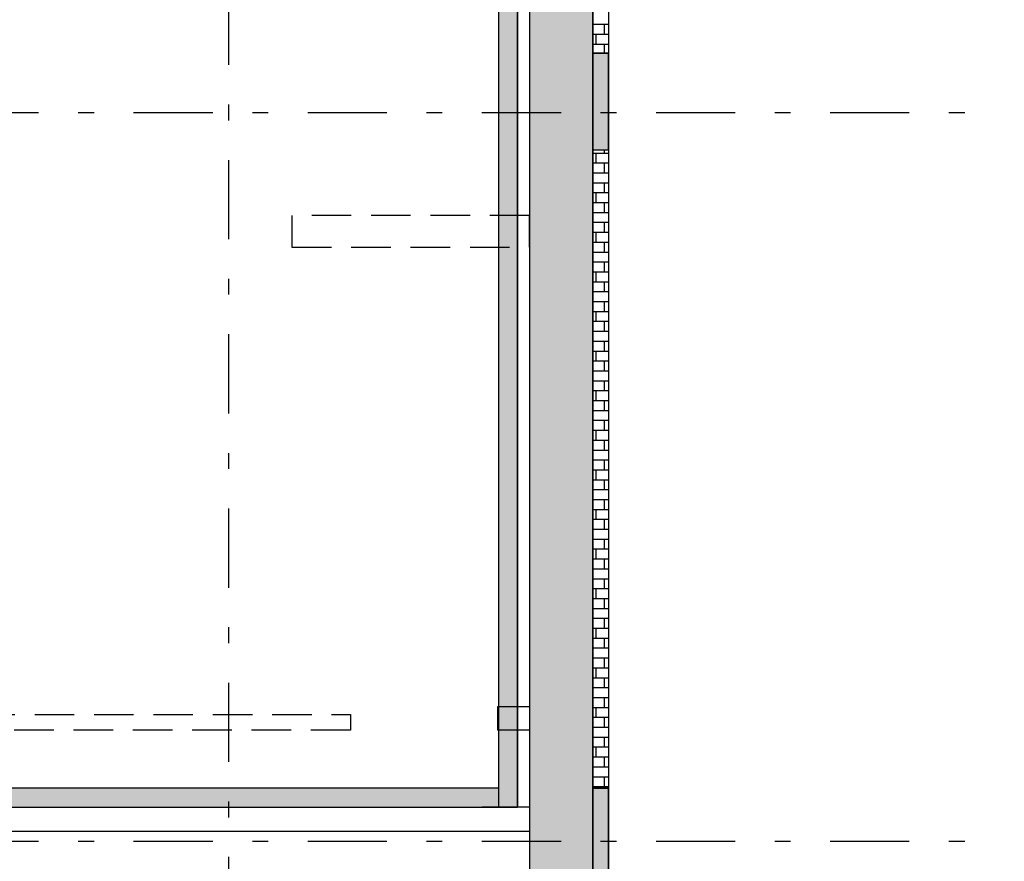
# Model space of a CAD drawing. Extents: x 2 to 87, y -108 to 11.
# Tile 182 of 210: x 46.41 to 52.63, y -33.73 to -28.42. Entities that reach past the tile are written whole.
import ezdxf

# ---------------------------------------------------------------- set-up
doc = ezdxf.new("R2010")
doc.units = 0
doc.header["$MEASUREMENT"] = 0
doc.linetypes.add('DASHDOT', pattern=[1, 0.5, -0.25, 0, -0.25])
doc.linetypes.add('HIDDEN', pattern=[0.375, 0.25, -0.125])
for name, color, linetype in [('10', 7, 'CONTINUOUS'), ('12', 7, 'CONTINUOUS'), ('13', 7, 'CONTINUOUS'), ('18', 7, 'CONTINUOUS'), ('2', 7, 'CONTINUOUS'), ('5', 7, 'CONTINUOUS')]:
    doc.layers.add(name, color=color, linetype=linetype)

# ---------------------------------------------------------------- blocks, each defined once
blk = doc.blocks.new('*N23')
at = {"layer": '18', "color": 62, "linetype": 'Continuous'}
for p, q in [((50.0276, -28.6333), (50.1276, -28.6333)), ((50.0276, -28.6333), (50.0276, -29.2431)), ((50.1276, -28.6333), (50.1276, -29.2431)), ((50.0276, -29.2431), (50.1276, -29.2431)), ((50.0276, -33.2733), (50.1276, -33.2733)), ((50.0276, -33.2733), (50.0276, -33.8731)), ((50.1276, -33.2733), (50.1276, -33.8731))]:
    blk.add_line(p, q, dxfattribs=at)
for points in [[(50.0276, -28.6333), (50.0276, -28.6333), (50.1276, -28.6333)], [(50.0276, -28.6333), (50.0276, -29.2431), (50.1276, -29.2431)], [(50.0276, -28.6333), (50.1276, -28.6333), (50.1276, -29.2431)], [(50.0276, -29.2431), (50.0276, -29.2431), (50.1276, -29.2431)], [(50.0276, -33.2733), (50.0276, -33.2733), (50.1276, -33.2733)], [(50.0276, -33.2733), (50.0276, -33.8731), (50.1276, -33.8731)], [(50.0276, -33.2733), (50.1276, -33.2733), (50.1276, -33.8731)]]:
    blk.add_solid(points, dxfattribs=at)

msp = doc.modelspace()

# ---------------------------------------------------------------- linework, layer by layer
at = {"layer": '10', "color": 62, "linetype": 'Continuous'}
for p, q in [((49.6276, -33.3939), (49.5534, -33.3939)), ((44.3834, -33.5439), (49.6276, -33.5439))]:
    msp.add_line(p, q, dxfattribs=at)
at = {"layer": '12', "color": 1, "linetype": 'HIDDEN'}
for points in [[(49.6276, -29.6575), (48.1276, -29.6575), (48.1276, -29.8575), (49.6276, -29.8575)], [(49.6276, -32.9075), (49.4276, -32.9075), (49.4276, -32.7575), (49.6276, -32.7575)], [(38.6276, -32.8075), (48.4976, -32.8075), (48.4976, -32.9075), (38.6276, -32.9075)]]:
    msp.add_lwpolyline(points, close=True, dxfattribs=at)
at = {"layer": '13', "color": 62, "linetype": 'Continuous'}
for p, q in [((49.5534, -33.394), (49.5535, -26.024)), ((49.4335, -26.144), (49.4334, -33.274)), ((49.4334, -33.274), (44.6534, -33.2739)), ((44.6534, -33.3939), (49.4334, -33.394)), ((49.4334, -33.394), (49.5534, -33.394))]:
    msp.add_line(p, q, dxfattribs=at)
at = {"layer": '18', "color": 62, "linetype": 'Continuous'}
for p, q in [((49.6276, -9.9075), (49.6276, -47.6075)), ((50.0276, -9.9075), (50.0276, -47.6075)), ((49.4335, -26.024), (49.4334, -33.3918)), ((49.5535, -26.024), (49.5534, -33.3918)), ((50.1276, -28.4529), (50.0276, -28.4529)), ((50.1001, -28.4529), (50.1001, -28.5154)), ((50.1276, -28.5154), (50.0276, -28.5154)), ((50.0476, -28.5154), (50.0476, -28.5779)), ((50.1276, -28.5779), (50.0276, -28.5779)), ((50.1001, -28.5779), (50.1001, -28.6333)), ((50.1276, -29.2654), (50.0276, -29.2654)), ((50.0476, -29.2654), (50.0476, -29.3279)), ((50.1001, -29.2431), (50.1001, -29.2654)), ((50.1276, -29.3279), (50.0276, -29.3279)), ((50.1001, -29.3279), (50.1001, -29.3904)), ((50.1276, -29.3904), (50.0276, -29.3904)), ((50.1276, -29.4529), (50.0276, -29.4529)), ((50.1001, -29.4529), (50.1001, -29.5154)), ((50.1276, -29.5154), (50.0276, -29.5154)), ((50.0476, -29.5154), (50.0476, -29.5779)), ((50.1276, -29.5779), (50.0276, -29.5779)), ((50.1001, -29.5779), (50.1001, -29.6404)), ((50.1276, -29.6404), (50.0276, -29.6404)), ((50.1276, -29.7029), (50.0276, -29.7029)), ((50.1001, -29.7029), (50.1001, -29.7654)), ((50.1276, -29.7654), (50.0276, -29.7654)), ((50.0476, -29.7654), (50.0476, -29.8279)), ((50.1276, -29.8279), (50.0276, -29.8279)), ((50.1001, -29.8279), (50.1001, -29.8904)), ((50.1276, -29.8904), (50.0276, -29.8904)), ((50.1276, -29.9529), (50.0276, -29.9529)), ((50.1001, -29.9529), (50.1001, -30.0154)), ((50.1276, -30.0154), (50.0276, -30.0154)), ((50.0476, -30.0154), (50.0476, -30.0779)), ((50.1276, -30.0779), (50.0276, -30.0779)), ((50.1001, -30.0779), (50.1001, -30.1404)), ((50.1276, -30.1404), (50.0276, -30.1404)), ((50.1276, -30.2029), (50.0276, -30.2029)), ((50.1001, -30.2029), (50.1001, -30.2654)), ((50.1276, -30.2654), (50.0276, -30.2654)), ((50.0476, -30.2654), (50.0476, -30.3279)), ((50.1276, -30.3279), (50.0276, -30.3279)), ((50.1001, -30.3279), (50.1001, -30.3904)), ((50.1276, -30.3904), (50.0276, -30.3904)), ((50.1276, -30.4529), (50.0276, -30.4529)), ((50.1001, -30.4529), (50.1001, -30.5154)), ((50.1276, -30.5154), (50.0276, -30.5154)), ((50.0476, -30.5154), (50.0476, -30.5779)), ((50.1276, -30.5779), (50.0276, -30.5779)), ((50.1001, -30.5779), (50.1001, -30.6404)), ((50.1276, -30.6404), (50.0276, -30.6404)), ((50.1276, -30.7029), (50.0276, -30.7029)), ((50.1001, -30.7029), (50.1001, -30.7654)), ((50.1276, -30.7654), (50.0276, -30.7654)), ((50.0476, -30.7654), (50.0476, -30.8279)), ((50.1276, -30.8279), (50.0276, -30.8279)), ((50.1001, -30.8279), (50.1001, -30.8904)), ((50.1276, -30.8904), (50.0276, -30.8904)), ((50.1276, -30.9529), (50.0276, -30.9529)), ((50.1001, -30.9529), (50.1001, -31.0154)), ((50.1276, -31.0154), (50.0276, -31.0154)), ((50.0476, -31.0154), (50.0476, -31.0779)), ((50.1276, -31.0779), (50.0276, -31.0779)), ((50.1001, -31.0779), (50.1001, -31.1404)), ((50.1276, -31.1404), (50.0276, -31.1404)), ((50.1276, -31.2029), (50.0276, -31.2029)), ((50.1001, -31.2029), (50.1001, -31.2654)), ((50.1276, -31.2654), (50.0276, -31.2654)), ((50.0476, -31.2654), (50.0476, -31.3279)), ((50.1276, -31.3279), (50.0276, -31.3279)), ((50.1001, -31.3279), (50.1001, -31.3904)), ((50.1276, -31.3904), (50.0276, -31.3904)), ((50.1276, -31.4529), (50.0276, -31.4529)), ((50.1001, -31.4529), (50.1001, -31.5154)), ((50.1276, -31.5154), (50.0276, -31.5154)), ((50.0476, -31.5154), (50.0476, -31.5779)), ((50.1276, -31.5779), (50.0276, -31.5779)), ((50.1001, -31.5779), (50.1001, -31.6404)), ((50.1276, -31.6404), (50.0276, -31.6404)), ((50.1276, -31.7029), (50.0276, -31.7029)), ((50.1001, -31.7029), (50.1001, -31.7654)), ((50.1276, -31.7654), (50.0276, -31.7654)), ((50.0476, -31.7654), (50.0476, -31.8279)), ((50.1276, -31.8279), (50.0276, -31.8279)), ((50.1001, -31.8279), (50.1001, -31.8904)), ((50.1276, -31.8904), (50.0276, -31.8904)), ((50.1276, -31.9529), (50.0276, -31.9529)), ((50.1001, -31.9529), (50.1001, -32.0154)), ((50.1276, -32.0154), (50.0276, -32.0154)), ((50.0476, -32.0154), (50.0476, -32.0779)), ((50.1276, -32.0779), (50.0276, -32.0779)), ((50.1001, -32.0779), (50.1001, -32.1404)), ((50.1276, -32.1404), (50.0276, -32.1404)), ((50.1276, -32.2029), (50.0276, -32.2029)), ((50.1001, -32.2029), (50.1001, -32.2654)), ((50.1276, -32.2654), (50.0276, -32.2654)), ((50.0476, -32.2654), (50.0476, -32.3279)), ((50.1276, -32.3279), (50.0276, -32.3279)), ((50.1001, -32.3279), (50.1001, -32.3904)), ((50.1276, -32.3904), (50.0276, -32.3904)), ((50.1276, -32.4529), (50.0276, -32.4529)), ((50.1001, -32.4529), (50.1001, -32.5154)), ((50.1276, -32.5154), (50.0276, -32.5154)), ((50.0476, -32.5154), (50.0476, -32.5779)), ((50.1276, -32.5779), (50.0276, -32.5779)), ((50.1001, -32.5779), (50.1001, -32.6404)), ((50.1276, -32.6404), (50.0276, -32.6404)), ((50.1276, -32.7029), (50.0276, -32.7029)), ((50.1001, -32.7029), (50.1001, -32.7654)), ((50.1276, -32.7654), (50.0276, -32.7654)), ((50.0476, -32.7654), (50.0476, -32.8279)), ((50.1276, -32.8279), (50.0276, -32.8279)), ((50.1001, -32.8279), (50.1001, -32.8904)), ((50.1276, -32.8904), (50.0276, -32.8904)), ((50.1276, -32.9529), (50.0276, -32.9529)), ((50.1001, -32.9529), (50.1001, -33.0154)), ((50.1276, -33.0154), (50.0276, -33.0154)), ((50.0476, -33.0154), (50.0476, -33.0779)), ((50.1276, -33.0779), (50.0276, -33.0779)), ((50.1001, -33.0779), (50.1001, -33.1404)), ((50.1276, -33.1404), (50.0276, -33.1404)), ((50.1276, -33.2029), (50.0276, -33.2029)), ((50.1001, -33.2029), (50.1001, -33.2654)), ((49.4334, -33.274), (44.6534, -33.2739)), ((49.4334, -33.274), (49.4334, -33.3939)), ((50.1276, -33.2654), (50.0276, -33.2654)), ((50.0476, -33.2654), (50.0476, -33.2733)), ((44.6534, -33.3939), (49.3293, -33.394)), ((49.4334, -33.394), (49.3293, -33.394)), ((49.4334, -33.3918), (49.4334, -33.394)), ((49.4334, -33.3939), (49.4334, -33.394)), ((49.5534, -33.394), (49.4334, -33.394)), ((49.5534, -33.3918), (49.5534, -33.394))]:
    msp.add_line(p, q, dxfattribs=at)
msp.add_point((49.4334, -33.394), dxfattribs=at)
msp.add_point((49.4334, -33.394), dxfattribs=at)
for points in [[(49.6276, -9.9075), (49.6276, -47.6075), (50.0276, -47.6075)], [(49.6276, -9.9075), (50.0276, -9.9075), (50.0276, -47.6075)], [(49.4335, -26.024), (49.4334, -33.3918), (49.5534, -33.3918)], [(49.4335, -26.024), (49.5535, -26.024), (49.5534, -33.3918)], [(44.6534, -33.2739), (44.6534, -33.274), (49.4334, -33.274)], [(44.6534, -33.274), (44.6534, -33.3939), (49.4334, -33.3939)], [(44.6534, -33.274), (49.4334, -33.274), (49.4334, -33.3939)], [(44.6534, -33.3939), (49.3293, -33.394), (49.4334, -33.394)], [(44.6534, -33.3939), (49.4334, -33.3939), (49.4334, -33.394)], [(49.3293, -33.394), (49.4334, -33.394), (49.4334, -33.394)], [(49.4334, -33.3918), (49.4334, -33.394), (49.5534, -33.394)], [(49.4334, -33.3918), (49.5534, -33.3918), (49.5534, -33.394)], [(49.4334, -33.394), (49.5534, -33.394), (49.4334, -33.394)]]:
    msp.add_solid(points, dxfattribs=at)
at = {"layer": '2', "color": 62, "linetype": 'Continuous'}
for p, q in [((50.0276, -91.1699), (50.0276, -9.9075)), ((49.6276, -10.3075), (49.6276, -48.8531)), ((50.1276, -24.6031), (50.1276, -28.6333)), ((50.1276, -28.6333), (50.0276, -28.6333)), ((50.0276, -28.6333), (50.0276, -29.2431)), ((50.1276, -29.2431), (50.1276, -28.6333)), ((50.0276, -29.2431), (50.1276, -29.2431)), ((50.1276, -29.2431), (50.1276, -33.2733)), ((50.1276, -33.2733), (50.0276, -33.2733)), ((50.0276, -33.2733), (50.0276, -33.8731)), ((50.1276, -33.8731), (50.1276, -33.2733))]:
    msp.add_line(p, q, dxfattribs=at)
at = {"layer": '5', "color": 7, "linetype": 'DASHDOT'}
for p, q in [((47.7276, -7.3075), (47.7276, -96.5075)), ((49.6276, -7.3075), (49.6276, -96.5075)), ((7.5276, -29.0075), (52.6276, -29.0075)), ((7.5276, -33.6075), (52.6276, -33.6075))]:
    msp.add_line(p, q, dxfattribs=at)

# ---------------------------------------------------------------- block references
at = {"layer": '18', "color": 62, "linetype": 'Continuous'}
msp.add_blockref('*N23', (0, 0), dxfattribs=at)

doc.saveas('drawing.dxf')
